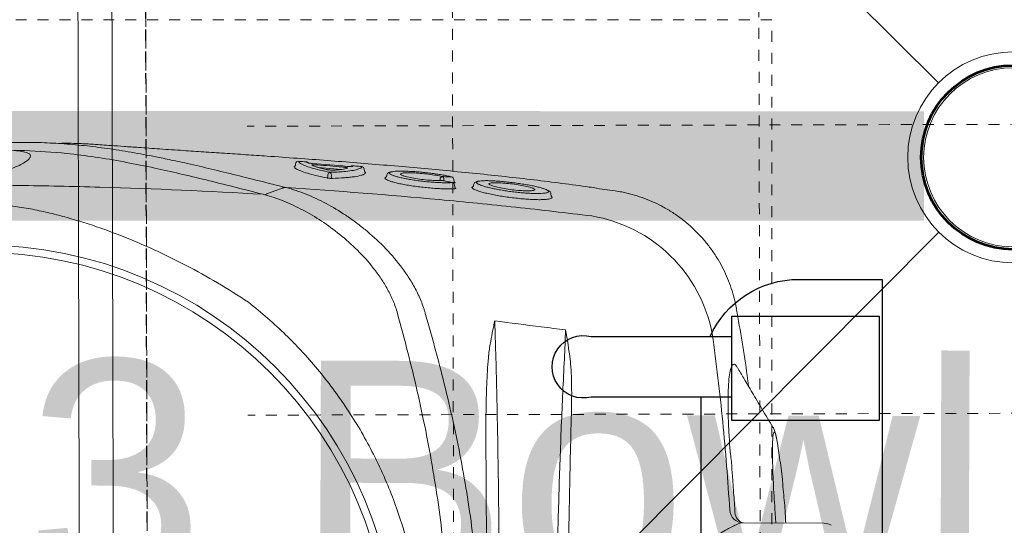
# Model space of a CAD drawing. Header units: inches. Extents: x 704 to 259546, y -107711 to 151004.
# Tile 23 of 256: x 127875.89 to 127884.88, y 19622.95 to 19627.57. Entities that reach past the tile are written whole.
import ezdxf

# ---------------------------------------------------------------- set-up
doc = ezdxf.new("R2010")
doc.units = ezdxf.units.IN
doc.header["$MEASUREMENT"] = 0
for name, pattern in [('11aa1PB-bd$0$11aa1PB-af$0$TRATTEGGIATA', [0.75, 0.5, -0.25]), ('AP0200000$0$AP0500G00$0$1', [0]), ('HIDDEN2', [0.1875, 0.125, -0.0625])]:
    doc.linetypes.add(name, pattern=pattern)
for name, color, linetype, lineweight in [('0-PIPE SUPPORT', 7, 'Continuous', 0), ('00-ABM  CWS', 200, 'AP0200000$0$AP0500G00$0$1', 0), ('EQUIP DIM', 8, 'Continuous', 0), ('EQUIPMENT', 3, 'Continuous', 25), ('PP-Waste Pipe', 3, 'Continuous', 25)]:
    doc.layers.add(name, color=color, linetype=linetype, lineweight=lineweight)
doc.layers.add('A-FORMATEXT', color=255, linetype='Continuous')
doc.layers.add('PP BALL VALVE', color=7, linetype='Continuous')
doc.layers.add('FAINTEQUIP', color=7, linetype='Continuous', lineweight=0, true_color=0x4a4747)
doc.styles.add('DIM_FONT', font='times.ttf', dxfattribs={"width": 0.8})
doc.styles.get("Standard").update_dxf_attribs({"font": 'arial.ttf', "height": 6})

# ---------------------------------------------------------------- blocks, each defined once
blk = doc.blocks.new('DFRTGG')
at = {"layer": 'EQUIP DIM', "color": 8, "insert": (1858255.79, 610363.77), "char_height": 45, "width": 612.8055, "attachment_point": 1, "rotation": 90}
blk.add_mtext('\\pi68.245;{\\H1.2222x;\\C256;Pot wash rack \\P\\pi-72.125;(900WX450DX1800H)}', dxfattribs=at)
blk = doc.blocks.new('SINK 510')
at = {"layer": 'EQUIPMENT', "color": 8, "lineweight": 0}
for p, q in [((168351.03, 33385.62), (168217.89, 33252.49)), ((168217.92, 33208.58), (168351.03, 33075.48))]:
    blk.add_line(p, q, dxfattribs=at)
at = {"layer": 'EQUIPMENT', "color": 8, "lineweight": 13}
blk.add_lwpolyline([(168421.34, 32955.56), (167970.55, 32955.56, -0.414214), (167920.96, 33005.15), (167920.96, 33455.95, -0.414214), (167970.55, 33505.54), (168421.34, 33505.54, -0.414214), (168470.96, 33455.93), (168470.96, 33005.18, -0.414214)], format="xyb", close=True, dxfattribs=at)
at = {"layer": 'EQUIPMENT', "color": 8, "lineweight": 0}
blk.add_lwpolyline([(168421.34, 32965.48), (167970.55, 32965.48, -0.414214), (167930.88, 33005.15), (167930.88, 33455.95, -0.414214), (167970.55, 33495.62), (168421.34, 33495.62, -0.414214), (168461.03, 33455.93), (168461.03, 33005.18, -0.414214)], format="xyb", close=True, dxfattribs=at)
at = {"layer": 'EQUIPMENT', "color": 8, "linetype": 'HIDDEN2', "lineweight": 0}
blk.add_lwpolyline([(167940.88, 33485.62), (167940.88, 32975.48), (168451.03, 32975.48), (168451.03, 33485.62)], close=True, dxfattribs=at)
for points in [[(168270.7, 33485.62), (168270.7, 32975.48)], [(168360.87, 33485.62), (168360.87, 32975.48)], [(167967.91, 33305.81), (168421.34, 33305.81)], [(167967.91, 33220.81), (168421.34, 33220.81)]]:
    blk.add_lwpolyline(points, dxfattribs=at)
at = {"layer": 'EQUIPMENT', "color": 8, "linetype": 'HIDDEN2'}
blk.add_lwpolyline([(168451.03, 33485.62), (168451.03, 32975.48)], dxfattribs=at)
at = {"layer": 'EQUIPMENT', "color": 8, "lineweight": 0}
for radius in [31.03, 26.35]:
    blk.add_circle((168195.98, 33230.52), radius, dxfattribs=at)
blk = doc.blocks.new('A$C40DC2A97')
at = {"layer": 'EQUIPMENT', "color": 8, "xscale": 0.8127174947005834, "yscale": 0.8127174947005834, "zscale": 0.8127174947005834, "rotation": 180.1398734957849}
blk.add_blockref('SINK 510', (138309.08, 26957.64), dxfattribs=at)
at = {"layer": 'EQUIPMENT', "color": 8}
blk.add_blockref('DFRTGG', (-1856681.82, -613912.32), dxfattribs=at)
at = {"layer": 'EQUIP DIM', "color": 8, "insert": (1372.02, -431.1), "char_height": 45, "width": 653.6647, "attachment_point": 1, "rotation": 359.8003}
blk.add_mtext('\\pi71.698;{\\H1.2222x;\\C256;3 Bowl Sink for \\P\\pi165.87;Dishwash  \\P\\pi-51.695;(1500WX700DX850H)}', dxfattribs=at)
blk = doc.blocks.new('BASEMENT')
at = {"layer": 'EQUIPMENT', "color": 8, "xscale": 0.03817055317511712, "yscale": 0.03817055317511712, "zscale": 0.03817055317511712}
blk.add_blockref('A$C40DC2A97', (127820.85, 19640.9316), dxfattribs=at)
blk = doc.blocks.new('GREASE TRAP')
at = {"linetype": 'Continuous', "lineweight": 0}
for p, q in [((37.21, -281.94), (36.85, -281.97)), ((37.52, -281.56), (37.91, -281.79)), ((37.78, -287.71), (38.3, -293.72)), ((38.2, -299.54), (38.74, -299.58)), ((40.22, -305.24), (39.85, -305.3)), ((40.2, -321.96), (40.19, -321.88)), ((40.8, -322.49), (41.58, -322.56)), ((41.68, -322.12), (41.67, -322.05)), ((41.73, -322.28), (41.74, -322.49)), ((42.28, -322.67), (42.86, -322.73)), ((42.59, -327.53), (42.24, -327.58)), ((42.59, -327.53), (42.74, -327.27)), ((44.53, -347.39), (45.14, -347.45)), ((45.46, -347.75), (45.32, -347.66)), ((45.69, -347.58), (45.46, -347.75)), ((43.17, -359.16), (43.81, -363.85)), ((43.83, -363.85), (43.83, -363.84)), ((74.01, -394.88), (74.01, -394.89)), ((128.84, -396.63), (128.99, -417.46)), ((107.95, -405.36), (112.09, -405.95)), ((128.9, -405.02), (125.32, -404.79))]:
    blk.add_line(p, q, dxfattribs=at)
at = {"linetype": 'Continuous', "lineweight": 0, "flags": 128}
for points in [[(43.11, -278.6), (43.82, -276.61), (44.55, -274.6)], [(43.11, -278.61), (43.11, -278.61), (43.11, -278.61)], [(39.67, -290.25), (39.89, -290.25), (40.17, -290.25)], [(40.28, -291.11), (39.89, -291.12), (39.67, -291.12)]]:
    blk.add_lwpolyline(points, dxfattribs=at)
at = {"linetype": 'Continuous', "lineweight": 0}
for radius in [106.93, 105]:
    blk.add_circle((164.57, -201.17), radius, dxfattribs=at)
for centre, radius, start, end in [((36.92, -282.67), 0.698, 95.592, 184.5759), ((37.17, -281.59), 0.349, 275.582, 4.5294), ((37.07, -284.73), 0.693, 183.9551, 230.4539), ((40.15, -289.9), 0.351, 273.4953, 342.458), ((39.71, -290.95), 0.701, 93.4646, 162.6272), ((39.64, -290.45), 0.67, 206.0728, 272.6459), ((40.29, -291.45), 0.335, 26.2559, 92.6307), ((38.07, -296.6), 0.695, 138.5715, 185.5562), ((38.27, -298.84), 0.697, 184.9441, 265.2806), ((38.7, -299.93), 0.348, 4.9814, 85.2938), ((40.84, -319.68), 0.693, 95.0614, 172.8612), ((40.73, -319.32), 0.647, 205.7688, 274.5123), ((40.88, -321.8), 0.7, 193.735, 263.3134), ((42.36, -321.97), 0.7, 192.4476, 263.3681), ((72.43, -334.61), 5.1, 18.4464, 18.7691), ((87.46, -351.66), 37.74, 189.4624, 259.3316), ((125.38, -396.68), 3.47, 0.872, 86.3503), ((125.98, -397.67), 3.14, 25.0791, 93.6033), ((132.49, -417.43), 3.5, 180.4029, 211.3666)]:
    blk.add_arc(centre, radius, start, end, dxfattribs=at)
for points, knots in [([(44.68, -273.64), (43.85, -259.72), (43.24, -245.79), (42.65, -224.84), (42.5, -217.85), (42.31, -203.86), (42.27, -196.86), (42.31, -175.88), (42.54, -161.92), (43.44, -134.03), (44.1, -120.11), (44.97, -106.22)], [0, 0, 0, 0, 0.25, 0.25, 0.375, 0.375, 0.5, 0.5, 0.75, 0.75, 1, 1, 1, 1]), ([(36.12, -251.14), (35.82, -249.73), (35.04, -246.12), (34.01, -240.6), (33.01, -234.46), (32.25, -228.5), (31.71, -222.66), (31.45, -217.79), (31.36, -213.94), (31.35, -210.92), (31.38, -207.57), (31.44, -203.91), (31.52, -199.89), (31.6, -195.74), (31.66, -191.37), (31.72, -186.77), (31.77, -181.78), (31.8, -176.62), (31.82, -171.62), (31.82, -167.42), (31.83, -163.9), (31.84, -160.97), (31.86, -158.21), (31.9, -155.19), (31.96, -152.05), (32.07, -148.87), (32.23, -146), (32.51, -142.49), (32.99, -138.34), (33.81, -133.17), (34.87, -127.68), (35.87, -123.26), (36.6, -120.74), (36.81, -119.99)], [0, 0, 0, 0, 0.033599, 0.086704, 0.14001, 0.193319, 0.246393, 0.299468, 0.326258, 0.353125, 0.379834, 0.406408, 0.428618, 0.451478, 0.47167, 0.492329, 0.516002, 0.540379, 0.564065, 0.588402, 0.605742, 0.623087, 0.640895, 0.658706, 0.685242, 0.711788, 0.738802, 0.765824, 0.81871, 0.871587, 0.924587, 0.977588, 1, 1, 1, 1]), ([(72.34, -269.85), (70.61, -267.24), (68.96, -264.61), (65.82, -259.3), (64.32, -256.62), (61.49, -251.21), (60.15, -248.47), (57.62, -242.94), (56.44, -240.15), (54.22, -234.5), (53.2, -231.66), (51.81, -227.36), (51.37, -225.92), (50.53, -223.03), (50.13, -221.58), (49.4, -218.65), (49.06, -217.18), (48.44, -214.2), (48.16, -212.7), (47.7, -209.68), (47.51, -208.16), (47.31, -205.86), (47.25, -205.08), (47.2, -203.91), (47.18, -203.52), (47.16, -202.74), (47.15, -202.34), (47.14, -200.37), (47.2, -198.82), (47.43, -195.74), (47.6, -194.22), (48.02, -191.2), (48.28, -189.7), (48.86, -186.72), (49.18, -185.24), (49.87, -182.31), (50.25, -180.86), (51.04, -177.97), (51.46, -176.54), (52.79, -172.25), (53.76, -169.41), (56.92, -160.97), (59.36, -155.42), (63.53, -147.17), (65, -144.45), (68.08, -139.08), (69.69, -136.42), (71.38, -133.8)], [0, 0, 0, 0, 0.0625, 0.0625, 0.125, 0.125, 0.1875, 0.1875, 0.25, 0.25, 0.3125, 0.3125, 0.34375, 0.34375, 0.375, 0.375, 0.40625, 0.40625, 0.4375, 0.4375, 0.46875, 0.46875, 0.484375, 0.484375, 0.492188, 0.492188, 0.5, 0.5, 0.53125, 0.53125, 0.5625, 0.5625, 0.59375, 0.59375, 0.625, 0.625, 0.65625, 0.65625, 0.6875, 0.6875, 0.75, 0.75, 0.875, 0.875, 0.9375, 0.9375, 1, 1, 1, 1]), ([(33.9, -159.41), (33.94, -158.9), (34.05, -157.71), (34.3, -156.51), (34.64, -155.63), (35.06, -155.2), (35.59, -155.17), (36.23, -155.63), (36.95, -156.6), (37.71, -158.06), (38.5, -159.97), (39.21, -162.13), (39.83, -164.47), (40.36, -166.86), (40.83, -169.57), (41.23, -172.57), (41.53, -175.66), (41.71, -178.66), (41.8, -181.44), (41.83, -184.22), (41.77, -187.2), (41.63, -190.26), (41.4, -193.16), (41.07, -196.26), (40.62, -199.38), (40.03, -202.44), (39.39, -205.08), (38.74, -207.31), (38.01, -209.38), (37.24, -211.21), (36.45, -212.66), (35.74, -213.57), (35.1, -214.03), (34.55, -214.03), (34.09, -213.47), (33.74, -212.36), (33.59, -211.05), (33.52, -210.4)], [0, 0, 0, 0, 0.026608, 0.06138, 0.0962, 0.130925, 0.168927, 0.207024, 0.245099, 0.283069, 0.316694, 0.350298, 0.37294, 0.395622, 0.418192, 0.438002, 0.457786, 0.474878, 0.488481, 0.502082, 0.518368, 0.53466, 0.550889, 0.567128, 0.590899, 0.614713, 0.640745, 0.66688, 0.692979, 0.729781, 0.766704, 0.803672, 0.840537, 0.880482, 0.920552, 0.960572, 1, 1, 1, 1]), ([(33.39, -207.44), (33.39, -208.26), (33.4, -210.01), (33.54, -215.18), (34, -222.04), (35.11, -230.54), (35.9, -235.6), (36.46, -238.37), (36.49, -238.54)], [0, 0, 0, 0, 0.076639, 0.163762, 0.518013, 0.751525, 0.985081, 1, 1, 1, 1]), ([(31.65, -221.2), (31.63, -221.4), (31.58, -222.11), (31.58, -223.77), (31.64, -226.08), (31.75, -228.28), (31.86, -230.18), (32, -232.31), (32.18, -234.87), (32.4, -237.95), (32.64, -241.24), (32.85, -244.37), (33.05, -247.2), (33.25, -250.14), (33.5, -253.87), (33.8, -258.4), (34.15, -263.74), (34.52, -269.17), (34.94, -275.4), (35.44, -282.37), (36, -290.05), (36.61, -297.75), (37.24, -305.44), (37.91, -313.1), (38.61, -320.73), (39.35, -328.31), (40.14, -335.79), (40.97, -343.12), (41.86, -350.26), (42.57, -355.64), (43.01, -358.51), (43.11, -359.17)], [0, 0, 0, 0, 0.00345, 0.046619, 0.089766, 0.112425, 0.13508, 0.158154, 0.181221, 0.209069, 0.237397, 0.25624, 0.275086, 0.294404, 0.313726, 0.346115, 0.37852, 0.411676, 0.44484, 0.491581, 0.538367, 0.585123, 0.633242, 0.681401, 0.729516, 0.779903, 0.830337, 0.880732, 0.93264, 0.98459, 1, 1, 1, 1]), ([(36.49, -238.54), (36.96, -240.95), (37.82, -245.38), (39.37, -252.22), (40.98, -258.96), (42.74, -266.03), (44.03, -271.1), (44.68, -273.64)], [0, 0, 0, 0, 0.229395, 0.422012, 0.614832, 0.807537, 1, 1, 1, 1]), ([(42.97, -279.6), (42.38, -277.25), (41.2, -272.54), (39.55, -265.9), (38.02, -259.58), (36.87, -254.66), (36.29, -251.94), (36.12, -251.14)], [0, 0, 0, 0, 0.225239, 0.450475, 0.677754, 0.905051, 1, 1, 1, 1]), ([(160.37, -314.58), (158, -314.46), (155.88, -314.32), (152.69, -314.03), (151.63, -313.92), (149.51, -313.66), (148.45, -313.52), (143.19, -312.75), (139.05, -311.91), (130.89, -309.8), (126.87, -308.53), (120.94, -306.29), (118.98, -305.49), (116.06, -304.2), (115.09, -303.76), (113.16, -302.85), (112.21, -302.38), (107.46, -299.97), (103.8, -297.85), (96.75, -293.24), (93.36, -290.76), (88.47, -286.74), (86.88, -285.36), (84.54, -283.21), (83.76, -282.48), (82.24, -281), (81.48, -280.25), (77.76, -276.43), (74.96, -273.22), (72.34, -269.85)], [0, 0, 0, 0, 0.0625, 0.0625, 0.09375, 0.09375, 0.125, 0.125, 0.25, 0.25, 0.375, 0.375, 0.4375, 0.4375, 0.46875, 0.46875, 0.5, 0.5, 0.625, 0.625, 0.75, 0.75, 0.8125, 0.8125, 0.84375, 0.84375, 0.875, 0.875, 1, 1, 1, 1]), ([(44.79, -274.08), (45.22, -275.68), (45.76, -277.29), (46.74, -279.72), (47.09, -280.53), (47.85, -282.16), (48.25, -282.96), (49.53, -285.38), (50.48, -286.98), (52.58, -290.16), (53.72, -291.74), (56.23, -294.85), (57.57, -296.36), (60.45, -299.25), (61.98, -300.64), (64.48, -302.59), (65.34, -303.22), (66.7, -304.13), (67.16, -304.42), (68.09, -304.99), (68.56, -305.26), (70, -306.05), (70.99, -306.53), (73.03, -307.39), (74.09, -307.76), (75.18, -308.07)], [0, 0, 0, 0, 0.125, 0.125, 0.1875, 0.1875, 0.25, 0.25, 0.375, 0.375, 0.5, 0.5, 0.625, 0.625, 0.75, 0.75, 0.8125, 0.8125, 0.84375, 0.84375, 0.875, 0.875, 0.9375, 0.9375, 1, 1, 1, 1]), ([(42.96, -279.55), (42.95, -279.48), (42.94, -279.4), (42.93, -279.23), (42.93, -279.15), (42.96, -278.98), (42.98, -278.9), (43.03, -278.75), (43.07, -278.68), (43.11, -278.61)], [0, 0, 0, 0, 0.25, 0.25, 0.5, 0.5, 0.75, 0.75, 1, 1, 1, 1]), ([(42.96, -279.55), (42.96, -279.55), (42.97, -279.56), (42.97, -279.57), (42.97, -279.58), (42.97, -279.59), (42.97, -279.6)], [0, 0, 0, 0, 0.000033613, 0.000033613, 0.000033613, 0.0000984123, 0.0000984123, 0.0000984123, 0.0000984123]), ([(75.44, -315.25), (75.15, -315.17), (74.86, -315.09), (74.28, -314.92), (73.99, -314.82), (73.14, -314.54), (72.58, -314.33), (70.93, -313.67), (69.87, -313.17), (67.81, -312.07), (66.81, -311.48), (64.87, -310.22), (63.94, -309.56), (61.26, -307.51), (59.61, -306.05), (56.52, -303.01), (55.08, -301.42), (53.4, -299.37), (53.07, -298.96), (52.43, -298.13), (52.12, -297.72), (51.2, -296.47), (50.61, -295.64), (48.94, -293.13), (47.94, -291.45), (46.14, -288.06), (45.34, -286.36), (44.31, -283.8), (44, -282.95), (43.43, -281.24), (43.18, -280.39), (42.96, -279.55)], [0, 0, 0, 0, 0.015625, 0.015625, 0.03125, 0.03125, 0.0625, 0.0625, 0.125, 0.125, 0.1875, 0.1875, 0.25, 0.25, 0.375, 0.375, 0.5, 0.5, 0.53125, 0.53125, 0.5625, 0.5625, 0.625, 0.625, 0.75, 0.75, 0.875, 0.875, 0.9375, 0.9375, 1, 1, 1, 1]), ([(50.23, -357.87), (49.43, -351.38), (48.69, -344.89), (47.29, -331.88), (46.64, -325.36), (44.82, -305.8), (43.81, -292.72), (42.97, -279.6)], [0, 0, 0, 0, 0.25, 0.25, 0.5, 0.5, 1, 1, 1, 1]), ([(37.47, -281.77), (37.47, -281.76), (37.47, -281.74), (37.47, -281.73), (37.48, -281.69), (37.49, -281.59), (37.51, -281.57), (37.52, -281.56)], [-0.134772, -0.134772, -0.134772, -0.134772, 0, 0, 0, 0.374519, 1, 1, 1, 1]), ([(37.91, -281.79), (37.92, -281.8), (38.07, -281.88), (38.43, -282.59), (38.98, -283.97), (39.53, -285.84), (40.04, -287.88), (40.34, -289.3), (40.48, -290.01)], [0, 0, 0, 0, 0.014248, 0.225084, 0.445739, 0.672661, 0.835112, 1, 1, 1, 1]), ([(36.98, -283.57), (36.92, -283.44), (36.75, -283.06), (36.49, -282.8), (36.31, -282.75), (36.22, -282.72)], [0, 0, 0, 0, 0.205685, 0.600472, 1, 1, 1, 1]), ([(36.22, -282.72), (36.26, -283.19), (36.29, -283.65), (36.33, -284.12), (36.35, -284.34), (36.37, -284.56), (36.38, -284.78)], [0, 0, 0, 0, 0.002, 0.002, 0.002, 0.002950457, 0.002950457, 0.002950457, 0.002950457]), ([(36.52, -284.91), (36.54, -284.93), (36.56, -284.99), (36.6, -285.11), (36.61, -285.16), (36.63, -285.26), (36.64, -285.32), (36.68, -285.51), (36.7, -285.66), (36.74, -285.97), (36.75, -286.14), (36.77, -286.31)], [0, 0, 0, 0, 0.25, 0.25, 0.375, 0.375, 0.5, 0.5, 0.75, 0.75, 1, 1, 1, 1]), ([(39.04, -290.74), (38.85, -289.85), (38.47, -288.04), (37.89, -285.9), (37.38, -284.34), (37.09, -283.79), (36.98, -283.57)], [0, 0, 0, 0, 0.266556, 0.54057, 0.811878, 1, 1, 1, 1]), ([(37.13, -287.54), (37.12, -287.43), (37.12, -287.32), (37.1, -287.11), (37.1, -287), (37.1, -286.81), (37.1, -286.72), (37.1, -286.55), (37.1, -286.47), (37.12, -286.28), (37.14, -286.2), (37.17, -286.15), (37.19, -286.15), (37.21, -286.16), (37.23, -286.18), (37.24, -286.22)], [0, 0, 0, 0, 0.125, 0.125, 0.25, 0.25, 0.375, 0.375, 0.5, 0.5, 0.75, 0.75, 0.875, 0.875, 1, 1, 1, 1]), ([(37.24, -286.22), (37.33, -286.39), (37.41, -286.59), (37.58, -287.07), (37.67, -287.34), (37.94, -288.22), (38.12, -288.92), (38.3, -289.73)], [0, 0, 0, 0, 0.25, 0.25, 0.5, 0.5, 1, 1, 1, 1]), ([(38.3, -289.73), (38.31, -289.8), (38.33, -289.87), (38.36, -290.03), (38.37, -290.11), (38.4, -290.37), (38.43, -290.56), (38.45, -290.84), (38.46, -290.94), (38.47, -291.13), (38.47, -291.22), (38.47, -291.39), (38.48, -291.47), (38.47, -291.63), (38.47, -291.7), (38.47, -291.77)], [0, 0, 0, 0, 0.125, 0.125, 0.25, 0.25, 0.5, 0.5, 0.625, 0.625, 0.75, 0.75, 0.875, 0.875, 1, 1, 1, 1]), ([(40.48, -290.01), (40.5, -290.1), (40.52, -290.2), (40.55, -290.42), (40.56, -290.53), (40.58, -290.77), (40.59, -290.88), (40.6, -291.11), (40.6, -291.21), (40.6, -291.3)], [0, 0, 0, 0, 0.25, 0.25, 0.5, 0.5, 0.75, 0.75, 1, 1, 1, 1]), ([(38.47, -291.77), (38.44, -292.16), (38.42, -292.53), (38.36, -293.22), (38.32, -293.54), (38.2, -294.4), (38.11, -294.86), (38.01, -295.21)], [0, 0, 0, 0, 0.25, 0.25, 0.5, 0.5, 1, 1, 1, 1]), ([(38.18, -298.09), (38.22, -297.99), (38.39, -297.62), (38.62, -296.37), (38.83, -294.59), (38.97, -292.66), (39.02, -291.39), (39.04, -290.74)], [0, 0, 0, 0, 0.101558, 0.36428, 0.634712, 0.816091, 1, 1, 1, 1]), ([(40.6, -291.3), (40.56, -292.47), (40.5, -293.53), (40.39, -294.97), (40.35, -295.42), (40.28, -296.05), (40.26, -296.26), (40.21, -296.65), (40.19, -296.84), (40.05, -297.74), (39.93, -298.33), (39.77, -298.9), (39.73, -299.01), (39.66, -299.2), (39.63, -299.29), (39.52, -299.53), (39.45, -299.65), (39.37, -299.74)], [0, 0, 0, 0, 0.25, 0.25, 0.375, 0.375, 0.4375, 0.4375, 0.5, 0.5, 0.75, 0.75, 0.8125, 0.8125, 0.875, 0.875, 1, 1, 1, 1]), ([(37.51, -295.16), (37.52, -295.33), (37.53, -295.49), (37.54, -295.73), (37.54, -295.8), (37.55, -295.95), (37.55, -296.01), (37.55, -296.14), (37.54, -296.2), (37.54, -296.3), (37.54, -296.35), (37.52, -296.47), (37.51, -296.52), (37.49, -296.54)], [0, 0, 0, 0, 0.25, 0.25, 0.375, 0.375, 0.5, 0.5, 0.625, 0.625, 0.75, 0.75, 1, 1, 1, 1]), ([(38.01, -295.21), (37.99, -295.27), (37.96, -295.29), (37.92, -295.25), (37.91, -295.22), (37.87, -295.14), (37.86, -295.09), (37.83, -294.96), (37.81, -294.89), (37.78, -294.73), (37.76, -294.64), (37.73, -294.45), (37.72, -294.34), (37.7, -294.13), (37.68, -294.03), (37.67, -293.91)], [0, 0, 0, 0, 0.25, 0.25, 0.375, 0.375, 0.5, 0.5, 0.625, 0.625, 0.75, 0.75, 0.875, 0.875, 1, 1, 1, 1]), ([(37.38, -296.66), (37.42, -297.13), (37.46, -297.59), (37.5, -298.06), (37.53, -298.34), (37.55, -298.62), (37.58, -298.91)], [0, 0, 0, 0, 0.002, 0.002, 0.002, 0.003216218, 0.003216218, 0.003216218, 0.003216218]), ([(37.58, -298.91), (37.71, -298.88), (37.92, -298.84), (38.11, -298.3), (38.18, -298.09)], [0, 0, 0, 0, 0.608975, 1, 1, 1, 1]), ([(39.05, -299.9), (39.04, -299.89), (39.02, -299.88), (39, -299.82), (38.98, -299.74), (38.98, -299.74), (38.98, -299.74), (38.98, -299.74), (38.98, -299.74), (38.98, -299.73), (38.97, -299.72), (38.97, -299.7)], [0, 0, 0, 0, 0.360471, 0.996119, 1, 1, 1, 1, 1, 1, 1.104216, 1.104216, 1.104216, 1.104216]), ([(39.85, -305.3), (39.73, -305.32), (39.47, -305.37), (39.22, -305.63), (39.06, -305.92), (38.96, -306.16), (38.93, -306.37), (38.92, -306.61)], [0, 0, 0, 0, 0.17949, 0.37827, 0.600214, 0.910843, 1, 1, 1, 1]), ([(40.22, -305.24), (40.23, -305.23), (40.26, -305.08), (40.31, -305.04), (40.35, -305)], [0, 0, 0, 0, 0.259715, 1, 1, 1, 1]), ([(40.35, -305), (40.37, -304.96), (40.46, -304.82), (40.56, -304.87), (40.64, -304.91)], [0, 0, 0, 0, 0.2883186, 1, 1, 1, 1]), ([(40.64, -304.91), (40.72, -305), (40.88, -305.16), (41.16, -305.76), (41.44, -306.59), (41.73, -307.68), (42.03, -308.99), (42.3, -310.47), (42.56, -312.08), (42.79, -313.78), (42.98, -315.5), (43.12, -317.21), (43.23, -318.84), (43.28, -320.35), (43.28, -321.71), (43.25, -322.45), (43.23, -322.82)], [0, 0, 0, 0, 0.071618, 0.142753, 0.213878, 0.286427, 0.35898, 0.431664, 0.504338, 0.576108, 0.647879, 0.719404, 0.790924, 0.860781, 0.930635, 1, 1, 1, 1]), ([(38.91, -306.65), (38.9, -306.69), (38.84, -306.88), (38.78, -307.46), (38.73, -308.38), (38.73, -309.5), (38.77, -310.78), (38.84, -312.15), (38.95, -313.61), (39.1, -315.11), (39.27, -316.62), (39.47, -318.08), (39.69, -319.47), (39.93, -320.77), (40.1, -321.5), (40.19, -321.88)], [0, 0, 0, 0, 0.020975, 0.103092, 0.183625, 0.266595, 0.345335, 0.426326, 0.505338, 0.586596, 0.666706, 0.749125, 0.829586, 0.912317, 1, 1, 1, 1]), ([(39.69, -306.6), (39.66, -306.53), (39.55, -306.27), (39.37, -306.06), (39.17, -306.02), (39.01, -306.22), (38.94, -306.52), (38.91, -306.65)], [0, 0, 0, 0, 0.090668, 0.336678, 0.578374, 0.827655, 1, 1, 1, 1]), ([(41.67, -322.05), (41.69, -321.72), (41.72, -321.05), (41.71, -319.83), (41.66, -318.49), (41.57, -317.06), (41.44, -315.56), (41.28, -314.07), (41.08, -312.58), (40.86, -311.16), (40.62, -309.85), (40.36, -308.68), (40.1, -307.69), (39.87, -306.98), (39.74, -306.71), (39.69, -306.6)], [0, 0, 0, 0, 0.077175, 0.156582, 0.233739, 0.313124, 0.390191, 0.469435, 0.547696, 0.628206, 0.706882, 0.787758, 0.867927, 0.950446, 1, 1, 1, 1]), ([(40.15, -319.6), (40.03, -319.09), (39.81, -318.08), (39.51, -316.05), (39.29, -313.96), (39.16, -311.97), (39.15, -310.39), (39.19, -309.48), (39.26, -309.32), (39.27, -309.3)], [0, 0, 0, 0, 0.171047, 0.337716, 0.501919, 0.665785, 0.826587, 0.987812, 1, 1, 1, 1]), ([(39.27, -309.3), (39.32, -309.13), (39.44, -308.75), (39.63, -308.8), (39.75, -309.13), (39.77, -309.17)], [0, 0, 0, 0, 0.442836, 0.93482, 1, 1, 1, 1]), ([(39.77, -309.17), (39.86, -309.38), (40.06, -309.84), (40.4, -311.29), (40.73, -313.16), (40.98, -315.25), (41.13, -317.28), (41.17, -318.73), (41.14, -319.38), (41.14, -319.58)], [0, 0, 0, 0, 0.13658, 0.298557, 0.459137, 0.618553, 0.777567, 0.932744, 1, 1, 1, 1]), ([(75.33, -308.11), (78.62, -309.02), (81.92, -309.9), (88.54, -311.58), (91.86, -312.38), (101.87, -314.66), (108.59, -316.02), (118.75, -317.74), (122.15, -318.26), (128.96, -319.2), (132.38, -319.6), (142.66, -320.65), (149.53, -321.1), (156.42, -321.28)], [0, 0, 0, 0, 0.125, 0.125, 0.25, 0.25, 0.5, 0.5, 0.625, 0.625, 0.75, 0.75, 1, 1, 1, 1]), ([(153.17, -329.14), (149.85, -329), (146.55, -328.8), (139.95, -328.26), (136.66, -327.93), (126.8, -326.76), (120.28, -325.75), (110.56, -323.93), (107.33, -323.28), (100.89, -321.88), (97.68, -321.14), (88.09, -318.8), (81.75, -317.09), (75.45, -315.26)], [0, 0, 0, 0, 0.125, 0.125, 0.25, 0.25, 0.5, 0.5, 0.625, 0.625, 0.75, 0.75, 1, 1, 1, 1]), ([(40.19, -321.88), (40.18, -321.51), (40.17, -321.15), (40.17, -320.79), (40.16, -320.39), (40.15, -319.99), (40.15, -319.6)], [0, 0, 0, 0, 0.002000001, 0.002000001, 0.002000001, 0.004185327, 0.004185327, 0.004185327, 0.004185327]), ([(40.78, -318.99), (40.85, -318.99), (40.92, -318.99), (41, -318.99), (41.07, -318.99), (41.14, -318.99), (41.15, -318.98)], [0.0009424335, 0.0009424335, 0.0009424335, 0.0009424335, 0.0012598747, 0.0012598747, 0.0012598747, 0.0015659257, 0.0015659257, 0.0015659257, 0.0015659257]), ([(41.22, -319.95), (41.15, -319.96), (41, -319.96), (40.86, -319.96), (40.78, -319.96)], [0, 0, 0, 0, 0.492258, 1, 1, 1, 1]), ([(41.14, -319.58), (41.21, -319.94), (41.29, -320.3), (41.37, -320.66), (41.47, -321.13), (41.57, -321.59), (41.67, -322.05)], [0, 0, 0, 0, 0.002000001, 0.002000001, 0.002000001, 0.004555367, 0.004555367, 0.004555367, 0.004555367]), ([(41.74, -322.49), (41.74, -322.6), (41.74, -322.69), (41.72, -322.82), (41.71, -322.86), (41.69, -322.87), (41.68, -322.87), (41.66, -322.85), (41.65, -322.84), (41.63, -322.8), (41.62, -322.77), (41.6, -322.7), (41.59, -322.66), (41.58, -322.56)], [0, 0, 0, 0, 0.25, 0.25, 0.5, 0.5, 0.625, 0.625, 0.75, 0.75, 0.875, 0.875, 1, 1, 1, 1]), ([(42.86, -322.74), (42.88, -322.74), (42.94, -322.75), (43.01, -322.79), (43.06, -322.83), (43.08, -322.86), (43.08, -322.86), (43.08, -322.86)], [0, 0, 0, 0, 0.182746, 0.439819, 0.656767, 0.84565, 1, 1, 1, 1]), ([(43.23, -322.82), (43.23, -322.86), (43.22, -322.96), (43.19, -323.06), (43.14, -323.03), (43.09, -322.96), (43.07, -322.87), (43.07, -322.87)], [0, 0, 0, 0, 0.154961, 0.423114, 0.700286, 0.983621, 1, 1, 1, 1]), ([(42.24, -327.58), (42.1, -327.61), (41.84, -327.67), (41.59, -327.95), (41.44, -328.25), (41.35, -328.49), (41.32, -328.71), (41.29, -329.05)], [0, 0, 0, 0, 0.189682, 0.383118, 0.601033, 0.910563, 1, 1, 1, 1]), ([(42.74, -327.27), (42.75, -327.24), (42.83, -327.09), (42.96, -327.11), (43.08, -327.27), (43.12, -327.32)], [0, 0, 0, 0, 0.164294, 0.743142, 1, 1, 1, 1]), ([(43.12, -327.32), (43.17, -327.36), (43.3, -327.49), (43.55, -328.03), (43.86, -328.87), (44.18, -329.98), (44.5, -331.3), (44.82, -332.81), (45.12, -334.45), (45.38, -336.19), (45.61, -337.95), (45.8, -339.7), (45.94, -341.37), (46.02, -342.92), (46.06, -344.31), (46.04, -345.5), (45.97, -346.46), (45.85, -347.19), (45.74, -347.45), (45.69, -347.58)], [0, 0, 0, 0, 0.033748, 0.0943765, 0.1550059, 0.2164046, 0.2778011, 0.3394988, 0.401186, 0.4625018, 0.5238027, 0.5842501, 0.6446877, 0.7043114, 0.7639324, 0.8229043, 0.8818778, 0.9409376, 1, 1, 1, 1]), ([(41.31, -328.99), (41.29, -329.05), (41.24, -329.28), (41.19, -329.92), (41.17, -330.88), (41.19, -332.04), (41.26, -333.35), (41.37, -334.78), (41.52, -336.28), (41.7, -337.81), (41.92, -339.35), (42.15, -340.84), (42.41, -342.25), (42.68, -343.53), (42.95, -344.65), (43.22, -345.54), (43.41, -346.08), (43.5, -346.24), (43.51, -346.26)], [0, 0, 0, 0, 0.024652, 0.093115, 0.161575, 0.22959, 0.297606, 0.365358, 0.433111, 0.501455, 0.569803, 0.639058, 0.708314, 0.778292, 0.84826, 0.918899, 0.989527, 1, 1, 1, 1]), ([(42.1, -328.88), (42.08, -328.84), (41.97, -328.58), (41.77, -328.35), (41.55, -328.32), (41.39, -328.57), (41.33, -328.87), (41.31, -328.99)], [0, 0, 0, 0, 0.05833, 0.302284, 0.613601, 0.849253, 1, 1, 1, 1]), ([(44.3, -346.16), (44.33, -346.01), (44.4, -345.68), (44.46, -344.88), (44.48, -343.83), (44.46, -342.6), (44.38, -341.24), (44.27, -339.79), (44.11, -338.28), (43.92, -336.74), (43.69, -335.22), (43.44, -333.76), (43.16, -332.4), (42.88, -331.17), (42.59, -330.13), (42.32, -329.34), (42.17, -329.02), (42.1, -328.88)], [0, 0, 0, 0, 0.051259, 0.120283, 0.188472, 0.25666, 0.324296, 0.39193, 0.459615, 0.527293, 0.595995, 0.664696, 0.734631, 0.804571, 0.875351, 0.946131, 1, 1, 1, 1]), ([(43.15, -342.82), (43.13, -342.79), (43.01, -342.58), (42.74, -341.62), (42.39, -340), (42.08, -338.03), (41.85, -336.01), (41.71, -334.16), (41.68, -332.66), (41.76, -332.13), (41.8, -331.86)], [0, 0, 0, 0, 0.025718, 0.168563, 0.309104, 0.450813, 0.590944, 0.727665, 0.867111, 1, 1, 1, 1]), ([(41.8, -331.86), (41.84, -331.76), (41.93, -331.49), (42.09, -331.47), (42.22, -331.78), (42.25, -331.83)], [0, 0, 0, 0, 0.3430891, 0.88625, 1, 1, 1, 1]), ([(42.25, -331.83), (42.33, -331.99), (42.52, -332.37), (42.86, -333.65), (43.22, -335.41), (43.52, -337.42), (43.72, -339.42), (43.81, -341.16), (43.79, -342.41), (43.7, -342.77), (43.66, -342.93)], [0, 0, 0, 0, 0.104326, 0.2390748, 0.3747463, 0.5100267, 0.6439516, 0.7758487, 0.9059011, 1, 1, 1, 1]), ([(77.27, -332.97), (77.22, -332.98), (77.18, -333), (77.13, -333.01), (77.13, -333.02), (77.12, -333.02), (77.11, -333.02)], [0, 0, 0, 0, 0.0002012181, 0.0002012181, 0.0002012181, 0.0002381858, 0.0002381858, 0.0002381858, 0.0002381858]), ([(77.27, -333), (77.23, -333), (77.18, -333.01), (77.14, -333.02), (77.13, -333.02), (77.12, -333.02), (77.11, -333.02)], [0, 0, 0, 0, 0.0002027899, 0.0002027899, 0.0002027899, 0.000241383, 0.000241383, 0.000241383, 0.000241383]), ([(77.27, -332.97), (77.32, -332.95), (77.38, -332.94), (77.51, -332.91), (77.57, -332.89), (77.75, -332.85), (77.87, -332.83), (78.23, -332.75), (78.48, -332.71), (79.21, -332.56), (79.69, -332.47), (81.15, -332.19), (82.13, -332.01), (83.11, -331.83)], [0, 0, 0, 0, 0.03125, 0.03125, 0.0625, 0.0625, 0.125, 0.125, 0.25, 0.25, 0.5, 0.5, 1, 1, 1, 1]), ([(83.11, -331.83), (83.68, -331.73), (84.25, -331.65), (85.39, -331.5), (85.96, -331.44), (87.68, -331.27), (88.83, -331.19), (92.27, -330.97), (94.57, -330.89), (99.19, -330.77), (101.5, -330.74), (106.13, -330.72), (108.45, -330.72), (110.77, -330.74)], [0, 0, 0, 0, 0.0625, 0.0625, 0.125, 0.125, 0.25, 0.25, 0.5, 0.5, 0.75, 0.75, 1, 1, 1, 1]), ([(110.77, -330.74), (117.72, -330.8), (124.68, -330.84), (138.62, -330.87), (145.6, -330.86), (152.59, -330.84)], [0, 0, 0, 0, 0.5, 0.5, 1, 1, 1, 1]), ([(160.89, -334.09), (154.33, -334.13), (147.79, -334.13), (137.99, -334.1), (134.73, -334.08), (128.21, -334.03), (124.95, -334), (118.45, -333.93), (115.2, -333.88), (108.74, -333.78), (105.52, -333.72), (95.88, -333.53), (89.5, -333.37), (83.16, -333.19)], [0, 0, 0, 0, 0.25, 0.25, 0.375, 0.375, 0.5, 0.5, 0.625, 0.625, 0.75, 0.75, 1, 1, 1, 1]), ([(43.47, -343.28), (43.44, -343.27), (43.35, -343.25), (43.23, -343), (43.15, -342.82)], [0, 0, 0, 0, 0.292267, 1, 1, 1, 1]), ([(43.66, -342.93), (43.65, -343), (43.61, -343.26), (43.53, -343.27), (43.47, -343.28)], [0, 0, 0, 0, 0.273671, 1, 1, 1, 1]), ([(43.5, -346.24), (43.58, -346.51), (43.69, -346.76), (43.85, -346.98), (44.16, -347.29), (44.41, -347.36), (44.53, -347.39)], [0, 0, 0, 0, 0.040319, 0.556981, 0.79767, 1, 1, 1, 1]), ([(43.51, -346.26), (43.58, -346.4), (43.73, -346.7), (43.87, -346.76), (43.94, -346.79)], [0, 0, 0, 0, 0.460027, 1, 1, 1, 1]), ([(43.94, -346.79), (44, -346.78), (44.13, -346.75), (44.23, -346.49), (44.29, -346.28), (44.3, -346.21), (44.3, -346.16)], [0, 0, 0, 0, 0.435282, 0.87053, 0.887642, 1, 1, 1, 1]), ([(45.32, -347.66), (45.3, -347.66), (45.25, -347.64), (45.18, -347.52), (45.14, -347.45)], [0, 0, 0, 0, 0.362557, 1, 1, 1, 1]), ([(86.92, -350.84), (92.6, -350.55), (98.32, -350.29), (109.83, -349.83), (115.64, -349.62), (127.32, -349.27), (133.21, -349.12), (145, -348.87), (150.91, -348.77), (156.83, -348.7)], [0, 0, 0, 0, 0.25, 0.25, 0.5, 0.5, 0.75, 0.75, 1, 1, 1, 1]), ([(100.82, -352.64), (98.51, -352.7), (96.21, -352.73), (92.75, -352.68), (91.6, -352.65), (89.88, -352.57), (89.3, -352.53), (88.15, -352.44), (87.58, -352.39), (87.01, -352.32)], [0, 0, 0, 0, 0.5, 0.5, 0.75, 0.75, 0.875, 0.875, 1, 1, 1, 1]), ([(146.19, -351.77), (138.61, -351.86), (131.02, -351.98), (115.89, -352.27), (108.35, -352.44), (100.82, -352.64)], [0, 0, 0, 0, 0.5, 0.5, 1, 1, 1, 1]), ([(145.37, -363.26), (145.15, -364.32), (144.89, -365.35), (144.26, -367.37), (143.91, -368.37), (143.15, -370.3), (142.75, -371.24), (141.9, -373.08), (141.45, -373.98), (140.55, -375.74), (140.08, -376.6), (139.38, -377.87), (139.14, -378.29), (138.67, -379.12), (138.43, -379.53), (137.25, -381.54), (136.32, -383.07), (134.97, -385.24), (134.53, -385.95), (133.89, -386.98), (133.68, -387.32), (133.27, -387.98), (133.07, -388.3), (132.09, -389.89), (131.38, -391.05), (130.63, -392.37), (130.49, -392.62), (130.22, -393.12), (130.09, -393.35), (129.74, -394.04), (129.53, -394.46), (129.03, -395.6), (128.85, -396.2), (128.84, -396.63)], [0, 0, 0, 0, 0.0625, 0.0625, 0.125, 0.125, 0.1875, 0.1875, 0.25, 0.25, 0.3125, 0.3125, 0.34375, 0.34375, 0.375, 0.375, 0.5, 0.5, 0.5625, 0.5625, 0.59375, 0.59375, 0.625, 0.625, 0.75, 0.75, 0.78125, 0.78125, 0.8125, 0.8125, 0.875, 0.875, 1, 1, 1, 1]), ([(43.81, -363.84), (43.89, -364.42), (44.1, -365.88), (44.67, -368.2), (45.47, -370.78), (46.46, -373.29), (47.68, -375.82), (49.13, -378.32), (50.82, -380.75), (52.66, -383.01), (54.66, -385.1), (56.78, -387), (59.02, -388.72), (61.35, -390.24), (63.76, -391.57), (66.24, -392.7), (68.75, -393.65), (71.31, -394.38), (73.06, -394.8), (73.96, -394.93), (74, -394.94)], [0, 0, 0, 0, 0.037673, 0.095878, 0.154189, 0.212585, 0.271048, 0.33568, 0.39959, 0.46265, 0.524915, 0.586431, 0.647228, 0.707328, 0.766741, 0.825471, 0.883514, 0.940856, 0.997479, 1, 1, 1, 1]), ([(125.6, -393.22), (121.82, -392.97), (114.26, -392.47), (102.95, -391.45), (91.68, -390.24), (84.21, -389.25), (80.47, -388.75)], [0, 0, 0, 0, 0.249615, 0.499229, 0.749614, 1, 1, 1, 1]), ([(115, -393.76), (115, -393.76), (113.74, -393.77), (111.18, -393.32), (107.18, -393.11), (103.06, -392.86), (99.06, -392.77), (95.51, -392.79), (92.57, -392.94), (90.29, -393.22), (88.78, -393.61), (88.14, -394.12), (88.23, -394.63), (88.86, -395), (89.08, -395.13)], [0, 0, 0, 0, 0.000001, 0.07749, 0.156459, 0.25141, 0.349211, 0.444694, 0.543101, 0.640433, 0.740837, 0.840407, 0.943195, 1, 1, 1, 1]), ([(74.01, -394.91), (79.7, -395.93), (86.31, -397.11), (92.97, -397.92), (93.89, -398.04)], [0, 0, 0, 0, 0.861575, 1, 1, 1, 1]), ([(89.09, -395.18), (90, -395.72), (92.12, -396.98), (95.65, -399.08), (99.83, -401.57), (102.8, -403.35), (104.37, -404.3)], [0, 0, 0, 0, 0.1790671, 0.418189, 0.6906263, 1, 1, 1, 1]), ([(115, -393.76), (115, -393.76), (115, -393.76), (115, -393.76), (115, -393.76), (115, -393.76), (115, -393.76)], [0, 0, 0, 0, 0.000000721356, 0.000000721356, 0.000000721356, 0.000001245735, 0.000001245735, 0.000001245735, 0.000001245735]), ([(115, -393.76), (115, -393.76), (115, -393.76), (115, -393.76), (115, -393.76), (115, -393.76)], [0, 0, 0, 0, 0.341802, 0.948176, 1, 1, 1, 1]), ([(125.79, -394.54), (123.99, -394.43), (122.19, -394.3), (119.49, -394.11), (118.14, -394.01), (116.57, -393.89), (115.9, -393.83), (115.45, -393.8), (115.22, -393.78), (115, -393.76)], [0, 0, 0, 0, 0.5, 0.5, 0.75, 0.875, 0.9375, 0.9375, 1, 1, 1, 1]), ([(104.37, -404.3), (104.49, -404.38), (104.79, -404.54), (105.22, -404.71), (105.83, -404.91), (106.6, -405.11), (107.34, -405.25), (107.74, -405.31)], [0, 0, 0, 0, 0.095307, 0.229075, 0.409095, 0.722588, 1, 1, 1, 1]), ([(125.32, -404.79), (124.19, -404.72), (121.9, -404.56), (118.63, -404.39), (115.56, -404.26), (112.8, -404.18), (110.36, -404.16), (108.36, -404.18), (106.85, -404.26), (105.9, -404.4), (105.52, -404.58), (105.73, -404.8), (106.49, -405.06), (107.46, -405.26), (107.95, -405.36)], [0, 0, 0, 0, 0.082182, 0.166764, 0.247017, 0.329479, 0.412022, 0.496967, 0.579727, 0.664898, 0.747476, 0.832441, 0.915021, 1, 1, 1, 1]), ([(112.09, -405.95), (113.94, -406.27), (116.4, -406.7), (119, -406.83), (119.65, -406.85)], [0, 0, 0, 0, 0.753677, 1, 1, 1, 1]), ([(119.65, -406.84), (121.48, -407.03), (124.56, -407.36), (127.66, -407.51), (128.92, -407.56)], [0, 0, 0, 0, 0.593547, 1, 1, 1, 1])]:
    blk.add_open_spline(points, degree=3, knots=knots, dxfattribs=at)
for points in [[(44.79, -274.08), (44.77, -274.26), (44.68, -274.44), (44.55, -274.6)], [(44.68, -273.64), (44.71, -273.79), (44.75, -273.93), (44.79, -274.08)], [(43.11, -278.6), (43.11, -278.6), (43.11, -278.61), (43.11, -278.61)], [(36.38, -284.78), (36.43, -284.81), (36.47, -284.85), (36.52, -284.91)], [(36.77, -286.31), (37, -289.26), (37.25, -292.21), (37.51, -295.16)], [(37.67, -293.91), (37.49, -291.79), (37.31, -289.66), (37.13, -287.54)], [(37.49, -296.54), (37.45, -296.6), (37.41, -296.64), (37.38, -296.66)], [(39.37, -299.74), (39.27, -299.86), (39.16, -299.91), (39.05, -299.9)], [(75.18, -308.07), (75.23, -308.09), (75.28, -308.1), (75.33, -308.11)], [(75.45, -315.26), (75.45, -315.25), (75.44, -315.25), (75.44, -315.25)], [(78.63, -344.89), (78.14, -340.94), (77.64, -336.98), (77.11, -333.02)], [(83.16, -333.19), (81.17, -333.12), (79.15, -333.07), (77.11, -333.02)], [(79.42, -351.13), (79.17, -349.05), (78.9, -346.97), (78.63, -344.89)], [(79.42, -351.13), (81.95, -351.06), (84.45, -350.96), (86.92, -350.84)], [(87.01, -352.32), (84.46, -352.01), (81.94, -351.59), (79.42, -351.13)]]:
    blk.add_open_spline(points, degree=3, dxfattribs=at)
at = {"layer": 'EQUIPMENT'}
for points in [[(81.13, -357.69), (81.13, -393.79)], [(81.13, -357.69), (81.13, -393.79)], [(81.13, -357.69), (81.13, -393.79)], [(81.13, -357.69), (81.13, -393.79)], [(81.13, -357.69), (81.13, -393.79)], [(81.13, -357.69), (81.13, -393.79)], [(81.13, -357.69), (81.13, -393.79)], [(81.13, -357.69), (81.13, -393.79)], [(96.63, -393.79), (96.63, -357.69)], [(96.63, -393.79), (96.63, -357.69)], [(96.63, -393.79), (96.63, -357.69)], [(96.63, -393.79), (96.63, -357.69)], [(96.63, -393.79), (96.63, -357.69)], [(96.63, -393.79), (96.63, -357.69)], [(96.63, -393.79), (96.63, -357.69)], [(96.63, -393.79), (96.63, -357.69)], [(152.57, -385.94), (96.63, -385.94)], [(152.57, -385.94), (96.63, -385.94)], [(152.57, -385.94), (96.63, -385.94)], [(152.57, -385.94), (96.63, -385.94)], [(152.57, -385.94), (96.63, -385.94)], [(152.57, -385.94), (96.63, -385.94)], [(152.57, -385.94), (96.63, -385.94)], [(152.57, -385.94), (96.63, -385.94)]]:
    blk.add_lwpolyline(points, dxfattribs=at)
blk.add_lwpolyline([(81.13, -388.18, 0.294125), (66.47, -410.94), (66.47, -432.28), (276.22, -432.28), (276.22, -410.94, 0.340822), (257.58, -386.76)], format="xyb", dxfattribs=at)
blk.add_lwpolyline([(81.13, -388.18, 0.294125), (66.47, -410.94), (66.47, -432.28), (276.22, -432.28), (276.22, -410.94, 0.340822), (257.58, -386.76)], format="xyb", dxfattribs=at)
blk.add_lwpolyline([(81.13, -388.18, 0.294125), (66.47, -410.94), (66.47, -432.28), (276.22, -432.28), (276.22, -410.94, 0.340822), (257.58, -386.76)], format="xyb", dxfattribs=at)
blk.add_lwpolyline([(81.13, -388.18, 0.294125), (66.47, -410.94), (66.47, -432.28), (276.22, -432.28), (276.22, -410.94, 0.340822), (257.58, -386.76)], format="xyb", dxfattribs=at)
blk.add_lwpolyline([(81.13, -388.18, 0.294125), (66.47, -410.94), (66.47, -432.28), (276.22, -432.28), (276.22, -410.94, 0.340822), (257.58, -386.76)], format="xyb", dxfattribs=at)
blk.add_lwpolyline([(81.13, -388.18, 0.294125), (66.47, -410.94), (66.47, -432.28), (276.22, -432.28), (276.22, -410.94, 0.340822), (257.58, -386.76)], format="xyb", dxfattribs=at)
blk.add_lwpolyline([(81.13, -388.18, 0.294125), (66.47, -410.94), (66.47, -432.28), (276.22, -432.28), (276.22, -410.94, 0.340822), (257.58, -386.76)], format="xyb", dxfattribs=at)
blk.add_lwpolyline([(81.13, -388.18, 0.294125), (66.47, -410.94), (66.47, -432.28), (276.22, -432.28), (276.22, -410.94, 0.340822), (257.58, -386.76)], format="xyb", dxfattribs=at)
blk.add_lwpolyline([(102.68, -393.79), (75.92, -393.79), (75.92, -431.5), (102.68, -431.5)], close=True, dxfattribs=at)
blk.add_lwpolyline([(102.68, -393.79), (75.92, -393.79), (75.92, -431.5), (102.68, -431.5)], close=True, dxfattribs=at)
blk.add_lwpolyline([(102.68, -393.79), (75.92, -393.79), (75.92, -431.5), (102.68, -431.5)], close=True, dxfattribs=at)
blk.add_lwpolyline([(102.68, -393.79), (75.92, -393.79), (75.92, -431.5), (102.68, -431.5)], close=True, dxfattribs=at)
blk.add_lwpolyline([(102.68, -393.79), (75.92, -393.79), (75.92, -431.5), (102.68, -431.5)], close=True, dxfattribs=at)
blk.add_lwpolyline([(102.68, -393.79), (75.92, -393.79), (75.92, -431.5), (102.68, -431.5)], close=True, dxfattribs=at)
blk.add_lwpolyline([(102.68, -393.79), (75.92, -393.79), (75.92, -431.5), (102.68, -431.5)], close=True, dxfattribs=at)
blk.add_lwpolyline([(102.68, -393.79), (75.92, -393.79), (75.92, -431.5), (102.68, -431.5)], close=True, dxfattribs=at)
blk.add_arc((88.88, -355.7), 8, 345.6134, 194.3866, dxfattribs=at)
blk.add_arc((88.88, -355.7), 8, 345.6134, 194.3866, dxfattribs=at)
blk.add_arc((88.88, -355.7), 8, 345.6134, 194.3866, dxfattribs=at)
blk.add_arc((88.88, -355.7), 8, 345.6134, 194.3866, dxfattribs=at)
blk.add_arc((88.88, -355.7), 8, 345.6134, 194.3866, dxfattribs=at)
blk.add_arc((88.88, -355.7), 8, 345.6134, 194.3866, dxfattribs=at)
blk.add_arc((88.88, -355.7), 8, 345.6134, 194.3866, dxfattribs=at)
blk.add_arc((88.88, -355.7), 8, 345.6134, 194.3866, dxfattribs=at)
at = {"layer": 'FAINTEQUIP', "color": 4, "linetype": '11aa1PB-bd$0$11aa1PB-af$0$TRATTEGGIATA'}
blk.add_lwpolyline([(0, -404), (0, 0), (337, 0), (337, -404), (0, -404)], dxfattribs=at)
blk = doc.blocks.new('zw$F51A')
at = {"layer": '00-ABM  CWS', "color": 20, "lineweight": -3, "insert": (-1356.2905, -635.5839), "char_height": 125, "attachment_point": 1, "style": 'DIM_FONT'}
blk.add_mtext_dynamic_manual_height_columns('\\pi297.92;WATER METER DETAIL "A" \\P\\pi686.6;ENLARGE VIEW', width=2480.258686, gutter_width=750, heights=[0], dxfattribs=at)

msp = doc.modelspace()

# ---------------------------------------------------------------- linework, layer by layer
at = {"layer": 'A-FORMATEXT', "color": 3, "lineweight": 53, "const_width": 1}
msp.add_lwpolyline([(127867.8152, 19626.2347), (127884.1476, 19626.2328)], dxfattribs=at)
at = {"layer": 'A-FORMATEXT', "color": 3, "lineweight": 53}
msp.add_circle((127884.9612, 19626.3115), 0.8393, dxfattribs=at)
at = {"layer": 'PP BALL VALVE', "lineweight": 53}
msp.add_circle((130061.4819, 21646.6461), 129357.5882, dxfattribs=at)

# ---------------------------------------------------------------- block references
at = {"layer": '0-PIPE SUPPORT', "lineweight": 53}
msp.add_blockref('BASEMENT', (0, 0), dxfattribs=at)
at = {"layer": 'PP-Waste Pipe', "ltscale": 0.25}
msp.add_blockref('zw$F51A', (122307.3683, 20300.1041), dxfattribs=at)
at = {"layer": 'PP-Waste Pipe', "ltscale": 0.25, "xscale": -0.03560830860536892, "yscale": 0.03560830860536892, "zscale": 0.03560830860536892, "rotation": 90.00000000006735}
msp.add_blockref('GREASE TRAP', (127868.3725, 19627.5653), dxfattribs=at)

doc.saveas('drawing.dxf')
